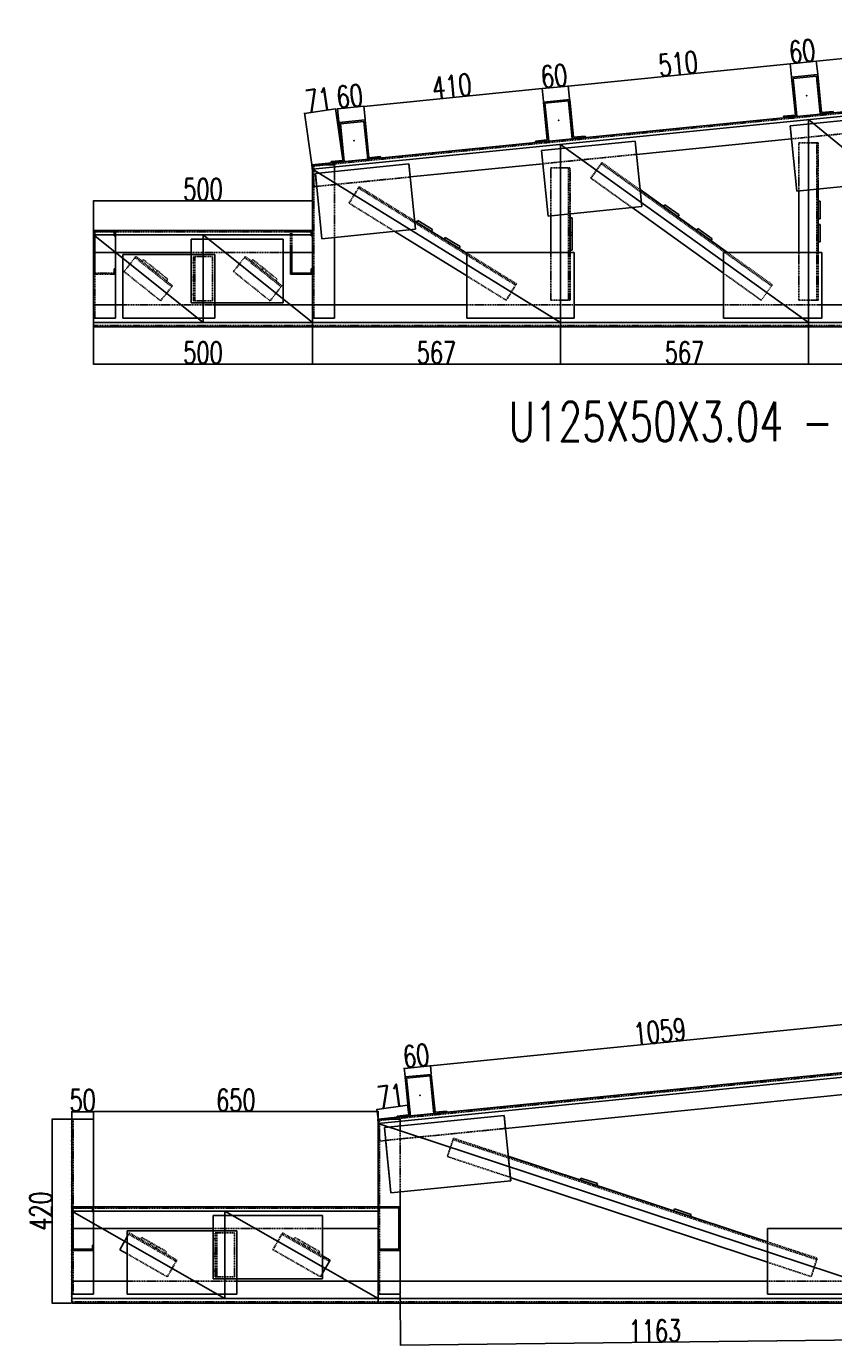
# Model space of a CAD drawing. Header units: feet. Extents: x -13577 to 173285, y -65833 to 34873.
# Tile 31 of 127: x -13577 to -11733, y -7930 to -4916. Entities that reach past the tile are written whole.
import ezdxf
from ezdxf.enums import TextEntityAlignment as Align

# ---------------------------------------------------------------- set-up
doc = ezdxf.new("R2010")
doc.units = ezdxf.units.FT
doc.header["$LTSCALE"] = 10
doc.header["$MEASUREMENT"] = 0
doc.linetypes.add('HIDDEN', pattern=[0.375, 0.25, -0.125])
doc.layers.get('0').update_dxf_attribs({"linetype": 'CONTINUOUS'})
doc.layers.get('Defpoints').update_dxf_attribs({"linetype": 'CONTINUOUS'})
for name, color, linetype in [('FORIR', 4, 'CONTINUOUS'), ('G', 3, 'CONTINUOUS'), ('TR', 6, 'HIDDEN'), ('TXT1', 7, 'CONTINUOUS')]:
    doc.layers.add(name, color=color, linetype=linetype)
doc.styles.add('1', font='romans.shx', dxfattribs={"width": 0.7, "height": 50})
doc.dimstyles.get("Standard").update_dxf_attribs({"dimtxt": 50, "dimasz": 1, "dimexe": 1, "dimexo": 1, "dimgap": 1, "dimtad": 1, "dimdec": 0, "dimdsep": 46, "dimtxsty": '1', "dimblk": 'ARCHTICK', "dimcen": 3, "dimclrd": 1, "dimclre": 1, "dimclrt": 3, "dimadec": 0, "dimazin": 0, "dimtfac": 1, "dimtdec": 0, "dimtix": 1, "dimtmove": 0, "dimatfit": 3, "dimfxl": 0, "dimtolj": 1, "dimarcsym": 0})

# ---------------------------------------------------------------- blocks, each defined once
blk = doc.blocks.new('3D_INFOM')
blk.add_point((0, 0))
at = {"layer": 'FORIR', "flags": 1}
for tag, p in [('MARK', (7.55, -4.31)), ('NUM_DIS', (7.55, -11.68)), ('NOT_PEZ', (45.73, -11.68)), ('QTA_PEZ', (7.55, -18.55)), ('TIP_PEZ', (45.73, -18.55)), ('TRA_PEZ', (7.55, -26.33)), ('COS_PEZ', (45.73, -26.33)), ('DES_PEZ', (7.55, -33.75))]:
    blk.add_attdef(tag, p, '', height=5, dxfattribs=at)
blk = doc.blocks.new('_ArchTick')
at = {"color": 0, "linetype": 'ByBlock', "const_width": 0.15}
blk.add_lwpolyline([(-0.5, -0.5), (0.5, 0.5)], dxfattribs=at)
blk = doc.blocks.new('*D1329')
at = {"layer": 'Defpoints', "color": 0}
for p in [(-13473.8, -7412.3), (-13423.8, -7395.3), (-13423.8, -7412.3)]:
    blk.add_point(p, dxfattribs=at)
at = {"layer": 'TXT1', "color": 1, "lineweight": -2, "transparency": 16777216}
for p, q in [((-13473.8, -7395.3), (-13474.8, -7395.3)), ((-13473.8, -7411.3), (-13473.8, -7394.3)), ((-13473.8, -7395.3), (-13423.8, -7395.3)), ((-13423.8, -7411.3), (-13423.8, -7394.3)), ((-13423.8, -7395.3), (-13422.8, -7395.3))]:
    blk.add_line(p, q, dxfattribs=at)
blk.add_blockref('_ArchTick', (-13473.8, -7395.3), dxfattribs=at)
at = {"layer": 'TXT1', "color": 1, "lineweight": -2, "transparency": 16777216, "rotation": 180}
blk.add_blockref('_ArchTick', (-13423.8, -7395.3), dxfattribs=at)
at = {"layer": 'TXT1', "color": 3, "transparency": 16777216, "insert": (-13448.8, -7369.3), "char_height": 50, "attachment_point": 5, "style": '1'}
blk.add_mtext('\\A1;50', dxfattribs=at)
blk = doc.blocks.new('*D1331')
at = {"layer": 'Defpoints', "color": 0}
for p in [(-12706.6, -7380.6), (-12773.8, -7412.3), (-12703.5, -7402.4)]:
    blk.add_point(p, dxfattribs=at)
at = {"layer": 'TXT1', "color": 1, "lineweight": -2, "transparency": 16777216}
for p, q in [((-12776.9, -7390.4), (-12706.6, -7380.6)), ((-12703.6, -7401.4), (-12706.7, -7379.6)), ((-12774, -7411.3), (-12777.1, -7389.5))]:
    blk.add_line(p, q, dxfattribs=at)
for p, rotation in [((-12706.6, -7380.6), 8.003434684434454), ((-12776.9, -7390.4), 188.0034346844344)]:
    blk.add_blockref('_ArchTick', p, dxfattribs=dict(at, rotation=rotation))
at = {"layer": 'TXT1', "color": 3, "transparency": 16777216, "insert": (-12745.4, -7359.7), "char_height": 50, "attachment_point": 5, "rotation": 8.0034, "style": '1'}
blk.add_mtext('\\A1;71', dxfattribs=at)
blk = doc.blocks.new('*D1332')
at = {"layer": 'Defpoints', "color": 0}
for p in [(-12654.4, -7290.3), (-12712.2, -7315.9), (-12652.4, -7309.9)]:
    blk.add_point(p, dxfattribs=at)
at = {"layer": 'TXT1', "color": 1, "lineweight": -2, "transparency": 16777216}
for p, q in [((-12714.1, -7296.3), (-12654.4, -7290.3)), ((-12652.5, -7308.9), (-12654.5, -7289.3)), ((-12712.3, -7314.9), (-12714.2, -7295.3))]:
    blk.add_line(p, q, dxfattribs=at)
for p, rotation in [((-12654.4, -7290.3), 5.710595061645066), ((-12714.1, -7296.3), 185.7105950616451)]:
    blk.add_blockref('_ArchTick', p, dxfattribs=dict(at, rotation=rotation))
at = {"layer": 'TXT1', "color": 3, "transparency": 16777216, "insert": (-12686.9, -7267.4), "char_height": 50, "attachment_point": 5, "rotation": 5.7106, "style": '1'}
blk.add_mtext('\\A1;60', dxfattribs=at)
blk = doc.blocks.new('*D1359')
at = {"layer": 'Defpoints', "color": 0}
for p in [(-13473.8, -7412.3), (-13518.6, -7832.3), (-13473.8, -7832.3)]:
    blk.add_point(p, dxfattribs=at)
at = {"layer": 'TXT1', "color": 1, "lineweight": -2, "transparency": 16777216}
for p, q in [((-13474.8, -7412.3), (-13519.6, -7412.3)), ((-13518.6, -7412.3), (-13518.6, -7832.3)), ((-13474.8, -7832.3), (-13519.6, -7832.3))]:
    blk.add_line(p, q, dxfattribs=at)
for p, rotation in [((-13518.6, -7412.3), 90), ((-13518.6, -7832.3), 270)]:
    blk.add_blockref('_ArchTick', p, dxfattribs=dict(at, rotation=rotation))
at = {"layer": 'TXT1', "color": 3, "transparency": 16777216, "insert": (-13544.6, -7622.3), "char_height": 50, "attachment_point": 5, "rotation": 90, "style": '1'}
blk.add_mtext('\\A1;420', dxfattribs=at)
blk = doc.blocks.new('*D1370')
at = {"layer": 'Defpoints', "color": 0}
for p in [(-12871.3, -5104.7), (-12925, -5232.4), (-12854.5, -5222.3)]:
    blk.add_point(p, dxfattribs=at)
at = {"layer": 'TXT1', "color": 1, "lineweight": -2, "transparency": 16777216}
for p, q in [((-12925.2, -5231.4), (-12942, -5113.8)), ((-12941.9, -5114.8), (-12871.3, -5104.7)), ((-12854.6, -5221.3), (-12871.5, -5103.7))]:
    blk.add_line(p, q, dxfattribs=at)
for p, rotation in [((-12941.9, -5114.8), 188.1396652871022), ((-12871.3, -5104.7), 8.139665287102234)]:
    blk.add_blockref('_ArchTick', p, dxfattribs=dict(at, rotation=rotation))
at = {"layer": 'TXT1', "color": 3, "transparency": 16777216, "insert": (-12910.3, -5084), "char_height": 50, "attachment_point": 5, "rotation": 8.1397, "style": '1'}
blk.add_mtext('\\A1;71', dxfattribs=at)
blk = doc.blocks.new('*D1371')
at = {"layer": 'Defpoints', "color": 0}
for p in [(-12806.6, -5098.4), (-12863.1, -5135.8), (-12803.4, -5129.8)]:
    blk.add_point(p, dxfattribs=at)
at = {"layer": 'TXT1', "color": 1, "lineweight": -2, "transparency": 16777216}
for p, q in [((-12863.2, -5134.8), (-12866.4, -5103.4)), ((-12866.3, -5104.4), (-12806.6, -5098.4)), ((-12803.5, -5128.8), (-12806.7, -5097.4))]:
    blk.add_line(p, q, dxfattribs=at)
for p, rotation in [((-12866.3, -5104.4), 185.7102672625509), ((-12806.6, -5098.4), 5.710267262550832)]:
    blk.add_blockref('_ArchTick', p, dxfattribs=dict(at, rotation=rotation))
at = {"layer": 'TXT1', "color": 3, "transparency": 16777216, "insert": (-12839, -5075.6), "char_height": 50, "attachment_point": 5, "rotation": 5.7103, "style": '1'}
blk.add_mtext('\\A1;60', dxfattribs=at)
blk = doc.blocks.new('*D1373')
at = {"layer": 'Defpoints', "color": 0}
for p in [(-12339.3, -5052.4), (-12396, -5089.1), (-12336.2, -5083.1)]:
    blk.add_point(p, dxfattribs=at)
at = {"layer": 'TXT1', "color": 1, "lineweight": -2, "transparency": 16777216}
for p, q in [((-12396.1, -5088.1), (-12399.1, -5057.4)), ((-12399, -5058.4), (-12339.3, -5052.4)), ((-12336.3, -5082.1), (-12339.4, -5051.4))]:
    blk.add_line(p, q, dxfattribs=at)
for p, rotation in [((-12399, -5058.4), 185.7102592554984), ((-12339.3, -5052.4), 5.710259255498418)]:
    blk.add_blockref('_ArchTick', p, dxfattribs=dict(at, rotation=rotation))
at = {"layer": 'TXT1', "color": 3, "transparency": 16777216, "insert": (-12371.8, -5029.5), "char_height": 50, "attachment_point": 5, "rotation": 5.7103, "style": '1'}
blk.add_mtext('\\A1;60', dxfattribs=at)
blk = doc.blocks.new('*D1374')
at = {"layer": 'Defpoints', "color": 0}
for p in [(-11832.3, -5001.7), (-11829.3, -5032.4), (-12336.2, -5083.1)]:
    blk.add_point(p, dxfattribs=at)
at = {"layer": 'TXT1', "color": 1, "lineweight": -2, "transparency": 16777216}
for p, q in [((-12339.3, -5052.4), (-11832.3, -5001.7)), ((-11829.4, -5031.4), (-11832.4, -5000.7)), ((-12336.3, -5082.1), (-12339.4, -5051.4))]:
    blk.add_line(p, q, dxfattribs=at)
for p, rotation in [((-11832.3, -5001.7), 5.710259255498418), ((-12339.3, -5052.4), 185.7102592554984)]:
    blk.add_blockref('_ArchTick', p, dxfattribs=dict(at, rotation=rotation))
at = {"layer": 'TXT1', "color": 3, "transparency": 16777216, "insert": (-12088.4, -5001.2), "char_height": 50, "attachment_point": 5, "rotation": 5.7103, "style": '1'}
blk.add_mtext('\\A1;510', dxfattribs=at)
blk = doc.blocks.new('*D1375')
at = {"layer": 'Defpoints', "color": 0}
for p in [(-11772.6, -4995.7), (-11769.5, -5026.4), (-11829.3, -5032.4)]:
    blk.add_point(p, dxfattribs=at)
at = {"layer": 'TXT1', "color": 1, "lineweight": -2, "transparency": 16777216}
for p, q in [((-11829.4, -5031.4), (-11832.4, -5000.7)), ((-11832.3, -5001.7), (-11772.6, -4995.7)), ((-11769.6, -5025.4), (-11772.7, -4994.7))]:
    blk.add_line(p, q, dxfattribs=at)
for p, rotation in [((-11832.3, -5001.7), 185.7102592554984), ((-11772.6, -4995.7), 5.710259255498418)]:
    blk.add_blockref('_ArchTick', p, dxfattribs=dict(at, rotation=rotation))
at = {"layer": 'TXT1', "color": 3, "transparency": 16777216, "insert": (-11805.1, -4972.9), "char_height": 50, "attachment_point": 5, "rotation": 5.7103, "style": '1'}
blk.add_mtext('\\A1;60', dxfattribs=at)
blk = doc.blocks.new('*D1376')
at = {"layer": 'Defpoints', "color": 0}
for p in [(-11464.6, -4964.9), (-11461.6, -4995.6), (-11769.5, -5026.4)]:
    blk.add_point(p, dxfattribs=at)
at = {"layer": 'TXT1', "color": 1, "lineweight": -2, "transparency": 16777216}
for p, q in [((-11772.6, -4995.7), (-11464.6, -4964.9)), ((-11461.7, -4994.6), (-11464.7, -4964)), ((-11769.6, -5025.4), (-11772.7, -4994.7))]:
    blk.add_line(p, q, dxfattribs=at)
for p, rotation in [((-11464.6, -4964.9), 5.710259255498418), ((-11772.6, -4995.7), 185.7102592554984)]:
    blk.add_blockref('_ArchTick', p, dxfattribs=dict(at, rotation=rotation))
at = {"layer": 'TXT1', "color": 3, "transparency": 16777216, "insert": (-11621.2, -4954.5), "char_height": 50, "attachment_point": 5, "rotation": 5.7103, "style": '1'}
blk.add_mtext('\\A1;310', dxfattribs=at)

msp = doc.modelspace()

# ---------------------------------------------------------------- linework, layer by layer
for p, q in [((-12924, -5242.3), (-11223.9, -5072.3)), ((-11790.6, -5592.3), (-11790.6, -5129)), ((-11223.9, -5592.3), (-11790.6, -5129)), ((-12357.3, -5592.3), (-12357.3, -5185.7)), ((-11790.6, -5592.3), (-12357.3, -5185.7)), ((-12357.3, -5592.3), (-12924, -5242.3)), ((-13423.8, -5392.3), (-13173.8, -5592.3)), ((-13423.8, -5392.3), (-12923.8, -5392.3)), ((-13173.8, -5392.3), (-12923.8, -5592.3)), ((-13173.8, -5592.3), (-13173.8, -5392.3)), ((-13423.8, -5592.3), (-12923.8, -5592.3)), ((-11223.9, -5592.3), (-12924, -5592.3)), ((-12773.8, -7422.3), (-7923.8, -6937.3)), ((-12773.8, -7422.3), (-11561.3, -7822.3)), ((-13473.8, -7622.3), (-13123.8, -7822.3)), ((-13473.8, -7622.3), (-12773.8, -7622.3)), ((-13123.8, -7622.3), (-12773.8, -7822.3)), ((-13123.8, -7822.3), (-13123.8, -7622.3)), ((-13473.8, -7822.3), (-12773.8, -7822.3)), ((-12773.8, -7822.3), (-7923.8, -7822.3))]:
    msp.add_line(p, q)
at = {"layer": 'G'}
for p, q in [((-11829.3, -5032.4), (-11769.5, -5026.4)), ((-11825.9, -5035.1), (-11772.3, -5029.8)), ((-11772.3, -5029.8), (-11763.6, -5116.3)), ((-11769.5, -5026.4), (-11760.9, -5113)), ((-11829.3, -5032.4), (-11820.6, -5118.9)), ((-11825.9, -5035.1), (-11817.3, -5121.6)), ((-12925, -5232.4), (-11228.9, -5062.8)), ((-12396, -5089.1), (-12336.2, -5083.1)), ((-12396, -5089.1), (-12387.3, -5175.6)), ((-12392.6, -5091.8), (-12339, -5086.4)), ((-12392.6, -5091.8), (-12384, -5178.3)), ((-12339, -5086.4), (-12330.3, -5172.9)), ((-12336.2, -5083.1), (-12327.6, -5169.6)), ((-11847.4, -5121.6), (-11820.6, -5118.9)), ((-11847.4, -5121.6), (-11847.1, -5124.6)), ((-11760.9, -5113), (-11734.1, -5110.3)), ((-11734.1, -5110.3), (-11733.8, -5113.3)), ((-12863.1, -5135.8), (-12803.4, -5129.8)), ((-12863.1, -5135.8), (-12854.5, -5222.3)), ((-12859.8, -5138.5), (-12806.2, -5133.1)), ((-12859.8, -5138.5), (-12851.2, -5225)), ((-12806.2, -5133.1), (-12797.5, -5219.6)), ((-12803.4, -5129.8), (-12794.8, -5216.3)), ((-11832.4, -5143.2), (-11633.4, -5123.3)), ((-11832.4, -5143.2), (-11817.5, -5292.5)), ((-12414.1, -5178.3), (-12387.3, -5175.6)), ((-12414.1, -5178.3), (-12413.8, -5181.3)), ((-12400.5, -5200), (-12186.5, -5178.7)), ((-12327.6, -5169.6), (-12300.8, -5166.9)), ((-12300.8, -5166.9), (-12300.5, -5169.9)), ((-12186.5, -5178.7), (-12171.6, -5327.9)), ((-12183.6, -5208.5), (-11829.4, -5173.1)), ((-12400.5, -5200), (-12385.6, -5349.3)), ((-12183.6, -5208.5), (-12175.5, -5289.1)), ((-12925, -5232.4), (-12920.1, -5282.2)), ((-12923.8, -5602.3), (-12923.8, -5232.3)), ((-12923.8, -5232.3), (-12873.8, -5232.3)), ((-12917.2, -5251.9), (-12703.3, -5230.5)), ((-12881.3, -5225), (-12854.5, -5222.3)), ((-12881.3, -5225), (-12881, -5228)), ((-12873.8, -5247.5), (-12873.8, -5232.3)), ((-12794.8, -5216.3), (-12768, -5213.7)), ((-12768, -5213.7), (-12767.7, -5216.7)), ((-12703.3, -5230.5), (-12688.4, -5379.7)), ((-12700.3, -5260.2), (-12397.5, -5229.9)), ((-12917.2, -5251.9), (-12902.3, -5401.1)), ((-11817.5, -5292.5), (-11618.5, -5272.6)), ((-12920.1, -5282.2), (-12914.3, -5281.6)), ((-12175.5, -5289.1), (-11975.9, -5432.3)), ((-11812.6, -5432.3), (-11812.6, -5292)), ((-11768.6, -5432.3), (-11768.6, -5287.6)), ((-12385.6, -5349.3), (-12171.6, -5327.9)), ((-12193.8, -5330.1), (-11984.9, -5480)), ((-12121.6, -5327.8), (-12118.7, -5323.7)), ((-12118.7, -5323.7), (-12086.2, -5347)), ((-11768.6, -5315.4), (-11763.6, -5315.4)), ((-11763.6, -5355.4), (-11763.6, -5315.4)), ((-12690.3, -5360.9), (-12571.2, -5434.4)), ((-12686, -5363.5), (-12683.4, -5359.2)), ((-12683.4, -5359.2), (-12649.4, -5380.3)), ((-12379.3, -5432.3), (-12379.3, -5348.7)), ((-12335.3, -5432.3), (-12335.3, -5344.3)), ((-12335.3, -5353.2), (-12330.3, -5353.2)), ((-12330.3, -5427.2), (-12330.3, -5353.2)), ((-12089.1, -5351.1), (-12086.2, -5347)), ((-11768.6, -5355.4), (-11763.6, -5355.4)), ((-13423.8, -5602.3), (-13423.8, -5382.3)), ((-13423.8, -5382.3), (-12923.8, -5382.3)), ((-13373.8, -5582.3), (-13373.8, -5382.3)), ((-12902.3, -5401.1), (-12688.4, -5379.7)), ((-12735.8, -5384.5), (-12571.2, -5486.1)), ((-12652, -5384.5), (-12649.4, -5380.3)), ((-12335.3, -5387.2), (-12330.3, -5387.2)), ((-12335.3, -5393.2), (-12330.3, -5393.2)), ((-12046, -5382), (-12043.1, -5377.9)), ((-12043.1, -5377.9), (-12010.6, -5401.2)), ((-11768.6, -5368.4), (-11763.6, -5368.4)), ((-11763.6, -5408.4), (-11763.6, -5368.4)), ((-13200.8, -5402.3), (-12990.8, -5402.3)), ((-13200.8, -5547.3), (-13200.8, -5402.3)), ((-12990.8, -5547.3), (-12990.8, -5402.3)), ((-12873.8, -5582.3), (-12873.8, -5398.3)), ((-12623.1, -5402.4), (-12620.4, -5398.1)), ((-12620.4, -5398.1), (-12586.4, -5419.2)), ((-12589, -5423.4), (-12586.4, -5419.2)), ((-12013.6, -5405.3), (-12010.6, -5401.2)), ((-11768.6, -5408.4), (-11763.6, -5408.4)), ((-13423.8, -5432.3), (-13200.8, -5432.3)), ((-13356.8, -5437.3), (-13146.8, -5437.3)), ((-13356.8, -5582.3), (-13356.8, -5437.3)), ((-13146.8, -5582.3), (-13146.8, -5437.3)), ((-12990.8, -5432.3), (-12923.8, -5432.3)), ((-12973.8, -5482.3), (-12973.8, -5432.3)), ((-12971.2, -5479.6), (-12971.2, -5432.3)), ((-12571.2, -5432.3), (-12326.2, -5432.3)), ((-12571.2, -5582.3), (-12571.2, -5432.3)), ((-12335.3, -5427.2), (-12330.3, -5427.2)), ((-12326.2, -5582.3), (-12326.2, -5432.3)), ((-11984.9, -5432.3), (-11759.9, -5432.3)), ((-11984.9, -5582.3), (-11984.9, -5432.3)), ((-11759.9, -5582.3), (-11759.9, -5432.3)), ((-12973.8, -5482.3), (-12923.8, -5482.3)), ((-12971.2, -5479.6), (-12926.5, -5479.6)), ((-12926.5, -5470.3), (-12923.8, -5470.3)), ((-12926.5, -5479.6), (-12926.5, -5470.3)), ((-13423.8, -5552.3), (-13356.8, -5552.3)), ((-13200.8, -5547.3), (-12990.8, -5547.3)), ((-13146.8, -5552.3), (-12571.2, -5552.3)), ((-12924, -5602.3), (-12924, -5552.3)), ((-12326.2, -5552.3), (-11984.9, -5552.3)), ((-11759.9, -5552.3), (-11402.4, -5552.3)), ((-13423.8, -5582.3), (-13373.8, -5582.3)), ((-13423.8, -5602.3), (-9023.8, -5602.3)), ((-13356.8, -5582.3), (-13146.8, -5582.3)), ((-12923.8, -5582.3), (-12873.8, -5582.3)), ((-12571.2, -5582.3), (-12326.2, -5582.3)), ((-11984.9, -5582.3), (-11759.9, -5582.3)), ((-12712.2, -7315.9), (-12652.4, -7309.9)), ((-12712.2, -7315.9), (-12703.5, -7402.4)), ((-12708.8, -7318.6), (-12655.2, -7313.2)), ((-12708.8, -7318.6), (-12700.2, -7405.1)), ((-12655.2, -7313.2), (-12646.5, -7399.8)), ((-12652.4, -7309.9), (-12643.8, -7396.4)), ((-12616.7, -7396.6), (-11617, -7296.6)), ((-12483, -7433.5), (-11599.4, -7345.1)), ((-13473.8, -7412.3), (-13423.8, -7412.3)), ((-13473.8, -7832.3), (-13473.8, -7412.3)), ((-13423.8, -7812.3), (-13423.8, -7412.3)), ((-12774.8, -7412.4), (-12773.8, -7412.3)), ((-12774.8, -7412.4), (-12769.9, -7462.2)), ((-12773.8, -7412.3), (-12730, -7407.9)), ((-12773.8, -7412.3), (-12723.8, -7412.3)), ((-12773.8, -7832.3), (-12773.8, -7412.3)), ((-12759.6, -7431), (-12486, -7403.6)), ((-12730.3, -7405.1), (-12703.5, -7402.4)), ((-12730.3, -7405.1), (-12730, -7408.1)), ((-12730, -7408.1), (-12700.2, -7405.1)), ((-12723.8, -7427.4), (-12723.8, -7412.3)), ((-12700.2, -7404.9), (-12646.5, -7399.6)), ((-12646.5, -7399.8), (-12616.7, -7396.8)), ((-12643.8, -7396.4), (-12617, -7393.8)), ((-12617, -7393.8), (-12616.7, -7396.8)), ((-12486, -7403.6), (-12471, -7552.9)), ((-12759.6, -7431), (-12744.7, -7580.2)), ((-12769.9, -7462.2), (-12756.6, -7460.8)), ((-12476.6, -7497.2), (-11884.3, -7692.6)), ((-12744.7, -7580.2), (-12471, -7552.9)), ((-12471.8, -7545.2), (-11884.3, -7739)), ((-12312, -7551.5), (-12310.5, -7546.8)), ((-12310.5, -7546.8), (-12272.5, -7559.3)), ((-12274.1, -7564.1), (-12272.5, -7559.3)), ((-12723.8, -7812.3), (-12723.8, -7578.1)), ((-13473.8, -7612.3), (-12723.8, -7612.3)), ((-13471.2, -7709.6), (-13471.2, -7614.9)), ((-13471.2, -7614.9), (-13426.5, -7614.9)), ((-13426.5, -7624.3), (-13426.5, -7614.9)), ((-12771.2, -7624.3), (-12771.2, -7614.9)), ((-12771.2, -7614.9), (-12726.5, -7614.9)), ((-12726.5, -7709.6), (-12726.5, -7614.9)), ((-12098.4, -7622), (-12096.8, -7617.3)), ((-12096.8, -7617.3), (-12058.8, -7629.8)), ((-13426.5, -7624.3), (-13423.8, -7624.3)), ((-13150.8, -7777.3), (-13150.8, -7632.3)), ((-13150.8, -7632.3), (-12900.8, -7632.3)), ((-12900.8, -7777.3), (-12900.8, -7632.3)), ((-12773.8, -7624.3), (-12771.2, -7624.3)), ((-12060.4, -7634.6), (-12058.8, -7629.8)), ((-13471.2, -7662.3), (-13150.8, -7662.3)), ((-13364, -7710.4), (-13346.8, -7680.3)), ((-13346.8, -7667.3), (-13096.8, -7667.3)), ((-13346.8, -7812.3), (-13346.8, -7667.3)), ((-13096.8, -7812.3), (-13096.8, -7667.3)), ((-12900.8, -7662.3), (-12773.8, -7662.3)), ((-11884.3, -7662.3), (-11534.3, -7662.3)), ((-11884.3, -7812.3), (-11884.3, -7662.3)), ((-13473.8, -7712.3), (-13423.8, -7712.3)), ((-13471.2, -7709.6), (-13426.5, -7709.6)), ((-13426.5, -7709.6), (-13426.5, -7700.3)), ((-13426.5, -7700.3), (-13423.8, -7700.3)), ((-13364, -7710.4), (-13346.8, -7720.2)), ((-12773.8, -7700.3), (-12771.2, -7700.3)), ((-12773.8, -7712.3), (-12723.8, -7712.3)), ((-12771.2, -7709.6), (-12771.2, -7700.3)), ((-12771.2, -7709.6), (-12726.5, -7709.6)), ((-12900.8, -7724.4), (-12883.7, -7734.2)), ((-12900.8, -7764.3), (-12883.7, -7734.2)), ((-13473.8, -7782.3), (-13346.8, -7782.3)), ((-13150.8, -7777.3), (-12900.8, -7777.3)), ((-13096.8, -7782.3), (-12773.8, -7782.3)), ((-12773.8, -7782.3), (-11884.3, -7782.3)), ((-13473.8, -7812.3), (-13423.8, -7812.3)), ((-13473.8, -7832.3), (-12773.8, -7832.3)), ((-13346.8, -7812.3), (-13096.8, -7812.3)), ((-12773.8, -7812.3), (-12723.8, -7812.3)), ((-12773.8, -7832.3), (-2373.8, -7832.3)), ((-11884.3, -7812.3), (-11534.3, -7812.3))]:
    msp.add_line(p, q, dxfattribs=at)
at = {"layer": 'TR'}
for p, q in [((-11772.3, -5029.8), (-11763.6, -5116.3)), ((-12924.7, -5235.4), (-11228.6, -5065.8)), ((-12339, -5086.4), (-12330.3, -5173)), ((-11847.4, -5121.6), (-11847.1, -5124.6)), ((-11847.1, -5124.6), (-11817.3, -5121.6)), ((-11817.3, -5121.6), (-11817.3, -5121.6)), ((-11817.3, -5121.6), (-11817.3, -5121.6)), ((-11763.6, -5116.3), (-11733.8, -5113.3)), ((-11763.6, -5116.3), (-11763.6, -5116.3)), ((-11734.1, -5110.3), (-11733.8, -5113.3)), ((-11733.8, -5113.3), (-11733.8, -5113.3)), ((-11847.1, -5124.6), (-11847.1, -5124.6)), ((-11832.4, -5143.2), (-11829.4, -5173.1)), ((-12414.1, -5178.3), (-12413.8, -5181.3)), ((-12413.8, -5181.3), (-12384, -5178.3)), ((-12413.8, -5181.3), (-12413.8, -5181.3)), ((-12384, -5178.3), (-12384, -5178.3)), ((-12384, -5178.3), (-12384, -5178.3)), ((-12330.3, -5173), (-12300.5, -5170)), ((-12330.3, -5172.9), (-12330.3, -5173)), ((-12300.8, -5166.9), (-12300.5, -5170)), ((-12300.5, -5169.9), (-12300.5, -5170)), ((-11829.4, -5173.1), (-11630.4, -5153.2)), ((-11812.6, -5182.4), (-11768.6, -5182.4)), ((-11812.6, -5292), (-11812.6, -5182.4)), ((-11771.8, -5541.4), (-11771.8, -5182.4)), ((-11768.6, -5287.6), (-11768.6, -5182.4)), ((-12397.5, -5229.9), (-12183.6, -5208.5)), ((-12920.8, -5582.3), (-12920.8, -5232.3)), ((-12881.3, -5225), (-12881, -5228)), ((-12881, -5228), (-12851.2, -5225)), ((-12881, -5228), (-12881, -5228)), ((-12851.2, -5225), (-12851.2, -5225)), ((-12851.2, -5225), (-12851.2, -5225)), ((-12797.5, -5219.7), (-12767.7, -5216.7)), ((-12797.5, -5219.6), (-12797.5, -5219.7)), ((-12797.5, -5219.6), (-12797.5, -5219.7)), ((-12768, -5213.7), (-12767.7, -5216.7)), ((-12767.7, -5216.7), (-12767.7, -5216.7)), ((-12703.3, -5230.5), (-12700.3, -5260.2)), ((-12379.3, -5239.2), (-12335.3, -5239.2)), ((-12379.3, -5348.7), (-12379.3, -5239.2)), ((-12338.5, -5541.2), (-12338.5, -5239.2)), ((-12335.3, -5344.3), (-12335.3, -5239.2)), ((-12287.8, -5262.7), (-12262.2, -5226.9)), ((-12264, -5229.5), (-11874.9, -5508.8)), ((-12262.2, -5226.9), (-12175.5, -5289.1)), ((-12917.2, -5251.9), (-12914.3, -5281.6)), ((-12914.3, -5281.6), (-12700.3, -5260.2)), ((-12873.8, -5398.3), (-12873.8, -5247.5)), ((-12287.8, -5262.7), (-12193.8, -5330.1)), ((-12840.2, -5320), (-12817, -5282.6)), ((-12818.7, -5285.3), (-12459.7, -5507.1)), ((-12817, -5282.6), (-12690.3, -5360.9)), ((-12175.5, -5289.1), (-12175.1, -5293.3)), ((-12840.2, -5320), (-12735.8, -5384.5)), ((-12121.6, -5327.8), (-12118.7, -5323.7)), ((-12690.3, -5360.9), (-12689.9, -5364.9)), ((-13423.8, -5385.3), (-12923.8, -5385.3)), ((-13421.2, -5479.6), (-13421.2, -5384.9)), ((-13421.2, -5384.9), (-13376.5, -5384.9)), ((-13420.8, -5582.3), (-13420.8, -5382.3)), ((-13376.5, -5394.3), (-13376.5, -5384.9)), ((-12973.8, -5432.3), (-12973.8, -5382.3)), ((-12971.2, -5432.3), (-12971.2, -5384.9)), ((-12971.2, -5384.9), (-12926.5, -5384.9)), ((-12926.5, -5394.3), (-12926.5, -5384.9)), ((-13376.5, -5394.3), (-13373.8, -5394.3)), ((-12926.5, -5394.3), (-12923.8, -5394.3)), ((-13354.4, -5476.1), (-13326.9, -5441.7)), ((-13328.9, -5444.2), (-13245.3, -5511)), ((-13326.9, -5441.7), (-13243.3, -5508.5)), ((-13312.8, -5452.9), (-13309.7, -5449)), ((-13309.7, -5449), (-13254.3, -5493.4)), ((-13200.8, -5432.3), (-12990.8, -5432.3)), ((-13195.8, -5542.8), (-13195.8, -5441.8)), ((-13195.8, -5441.8), (-13151.8, -5441.8)), ((-13192.6, -5542.8), (-13192.6, -5441.8)), ((-13151.8, -5542.8), (-13151.8, -5441.8)), ((-13104.4, -5476.1), (-13076.9, -5441.7)), ((-13078.9, -5444.2), (-12995.3, -5511)), ((-13076.9, -5441.7), (-12993.3, -5508.5)), ((-13062.8, -5452.9), (-13059.7, -5449)), ((-13059.7, -5449), (-13004.3, -5493.4)), ((-12571.2, -5434.4), (-12458, -5504.3)), ((-12379.3, -5541.2), (-12379.3, -5432.3)), ((-12335.3, -5541.2), (-12335.3, -5432.3)), ((-11975.9, -5432.3), (-11873, -5506.2)), ((-11812.6, -5541.4), (-11812.6, -5432.3)), ((-11768.6, -5541.4), (-11768.6, -5432.3)), ((-13423.8, -5482.3), (-13373.8, -5482.3)), ((-13421.2, -5479.6), (-13376.5, -5479.6)), ((-13376.5, -5470.3), (-13373.8, -5470.3)), ((-13376.5, -5479.6), (-13376.5, -5470.3)), ((-13354.4, -5476.1), (-13270.8, -5542.9)), ((-13288.6, -5472.3), (-13285.5, -5468.4)), ((-13281.6, -5477.9), (-13278.5, -5474)), ((-13200.8, -5455.8), (-13195.8, -5455.8)), ((-13104.4, -5476.1), (-13020.8, -5542.9)), ((-13038.6, -5472.3), (-13035.5, -5468.4)), ((-13031.6, -5477.9), (-13028.5, -5474)), ((-11984.9, -5480), (-11898.6, -5541.9)), ((-13270.8, -5542.9), (-13243.3, -5508.5)), ((-13257.4, -5497.3), (-13254.3, -5493.4)), ((-13200.8, -5488.8), (-13195.8, -5488.8)), ((-13200.8, -5495.8), (-13195.8, -5495.8)), ((-13020.8, -5542.9), (-12993.3, -5508.5)), ((-13007.4, -5497.3), (-13004.3, -5493.4)), ((-12571.2, -5486.1), (-12481.1, -5541.8)), ((-12481.1, -5541.8), (-12458, -5504.3)), ((-11898.6, -5541.9), (-11873, -5506.2)), ((-13200.8, -5528.8), (-13195.8, -5528.8)), ((-13195.8, -5542.8), (-13151.8, -5542.8)), ((-12379.3, -5541.2), (-12335.3, -5541.2)), ((-11812.6, -5541.4), (-11768.6, -5541.4)), ((-13356.8, -5552.3), (-13146.8, -5552.3)), ((-12571.2, -5552.3), (-12326.2, -5552.3)), ((-11984.9, -5552.3), (-11759.9, -5552.3)), ((-13423.8, -5599.3), (-9023.8, -5599.3)), ((-12774.5, -7415.4), (-7928.5, -6930.8)), ((-13470.8, -7812.3), (-13470.8, -7412.3)), ((-12773.8, -7412.3), (-12773.8, -7412.3)), ((-12770.8, -7812.3), (-12770.8, -7412.3)), ((-12730, -7407.9), (-12700.2, -7404.9)), ((-12646.5, -7399.6), (-12616.7, -7396.6)), ((-12486, -7403.6), (-12483, -7433.5)), ((-12756.6, -7460.8), (-12483, -7433.5)), ((-12723.8, -7578.1), (-12723.8, -7427.4)), ((-12756.6, -7460.8), (-12744.7, -7580.2)), ((-12615.5, -7497.8), (-12601.7, -7456)), ((-12602.7, -7459), (-11771.7, -7733.1)), ((-12601.7, -7456), (-12476.6, -7497.2)), ((-12615.5, -7497.8), (-12471.8, -7545.2)), ((-12476.3, -7500.7), (-12471.8, -7545.2)), ((-12471.8, -7545.2), (-12471, -7552.9)), ((-13473.8, -7615.3), (-12773.8, -7615.3)), ((-13473.8, -7662.3), (-13471.2, -7662.3)), ((-13346.8, -7680.3), (-13342.2, -7672.2)), ((-13343.8, -7675), (-13235.3, -7737)), ((-13342.2, -7672.2), (-13233.7, -7734.2)), ((-13316.1, -7687.1), (-13313.7, -7682.7)), ((-13313.7, -7682.7), (-13257.2, -7715)), ((-13150.8, -7662.3), (-12900.8, -7662.3)), ((-13145.8, -7671.8), (-13101.8, -7671.8)), ((-13145.8, -7772.8), (-13145.8, -7671.8)), ((-13142.6, -7772.8), (-13142.6, -7671.8)), ((-13101.8, -7772.8), (-13101.8, -7671.8)), ((-13014, -7710.4), (-12992.2, -7672.2)), ((-12993.8, -7675), (-12885.3, -7737)), ((-12992.2, -7672.2), (-12900.8, -7724.4)), ((-12966.1, -7687.1), (-12963.7, -7682.7)), ((-12963.7, -7682.7), (-12907.2, -7715)), ((-13294.4, -7699.5), (-13292, -7695.1)), ((-13281.4, -7706.9), (-13278.9, -7702.6)), ((-13281.4, -7706.9), (-13278.3, -7708.7)), ((-13150.8, -7685.8), (-13145.8, -7685.8)), ((-13014, -7710.4), (-12905.5, -7772.4)), ((-12944.4, -7699.5), (-12942, -7695.1)), ((-12931.4, -7706.9), (-12928.9, -7702.6)), ((-11884.3, -7692.6), (-11770.7, -7730.1)), ((-13346.8, -7720.2), (-13255.5, -7772.4)), ((-13259.7, -7719.3), (-13257.2, -7715)), ((-13255.5, -7772.4), (-13233.7, -7734.2)), ((-13150.8, -7718.8), (-13145.8, -7718.8)), ((-13150.8, -7725.8), (-13145.8, -7725.8)), ((-12909.7, -7719.3), (-12907.2, -7715)), ((-11884.3, -7739), (-11784.5, -7771.9)), ((-11784.5, -7771.9), (-11770.7, -7730.1)), ((-13150.8, -7758.8), (-13145.8, -7758.8)), ((-13145.8, -7772.8), (-13101.8, -7772.8)), ((-12905.5, -7772.4), (-12900.8, -7764.3)), ((-13346.8, -7782.3), (-13096.8, -7782.3)), ((-11884.3, -7782.3), (-11534.3, -7782.3)), ((-13473.8, -7829.3), (-12773.8, -7829.3)), ((-12773.8, -7829.3), (-2373.8, -7829.3))]:
    msp.add_line(p, q, dxfattribs=at)
at = {"layer": 'TXT1'}
for p in [(-13473.8, -7421.9), (-13473.8, -7431.6), (-13473.8, -7441.2), (-13473.8, -7450.9), (-13473.8, -7460.5), (-13473.8, -7462.3), (-13473.8, -7462.3), (-13473.8, -7470.2), (-13473.8, -7479.8), (-13473.8, -7489.5), (-13473.8, -7499.1), (-13473.8, -7508.8), (-13473.8, -7512.3), (-13473.8, -7512.3), (-13473.8, -7518.4), (-13473.8, -7528.1), (-13473.8, -7537.7), (-13473.8, -7547.4), (-13473.8, -7557), (-13473.8, -7562.3), (-13473.8, -7562.3), (-13473.8, -7566.7), (-13473.8, -7576.3), (-13473.8, -7586), (-13473.8, -7595.6), (-13473.8, -7605.3), (-13473.8, -7612.3), (-13473.8, -7612.3), (-13473.8, -7614.9), (-13473.8, -7624.6), (-13473.8, -7634.2), (-13473.8, -7643.9), (-13473.8, -7653.5), (-13473.8, -7662.3), (-13473.8, -7662.3), (-13473.8, -7663.2), (-13473.8, -7672.8), (-13473.8, -7682.5), (-13473.8, -7692.1), (-13473.8, -7701.8), (-13473.8, -7711.4), (-13473.8, -7712.3), (-13473.8, -7712.3), (-13473.8, -7721.1), (-13473.8, -7730.7), (-13473.8, -7740.4), (-13473.8, -7750), (-13473.8, -7759.7), (-13473.8, -7762.3), (-13473.8, -7762.3), (-13473.8, -7769.3), (-13473.8, -7779), (-13473.8, -7788.6), (-13473.8, -7798.2), (-13473.8, -7807.9), (-13473.8, -7812.3), (-13473.8, -7812.3), (-13473.8, -7817.5), (-13473.8, -7827.2)]:
    msp.add_point(p, dxfattribs=at)

# ---------------------------------------------------------------- block references
at = {"xscale": 10, "yscale": 10, "zscale": 10}
for p in [(-11794.9, -5074.2), (-12361.6, -5130.9), (-12828.8, -5177.6), (-13422.5, -5432.3), (-12972.5, -5432.3), (-12074, -5600.8), (-12677.8, -7357.7), (-13472.5, -7662.3), (-12725.2, -7662.3)]:
    msp.add_blockref('3D_INFOM', p, dxfattribs=at)

# ---------------------------------------------------------------- texts
at = {"layer": 'TXT1', "color": 7, "style": '1', "width": 0.7}
msp.add_text('U125X50X3.04 - PECA19', height=90, dxfattribs=at).set_placement((-11922.8, -5891), align=Align.BOTTOM_CENTER)

# ---------------------------------------------------------------- dimensions: what is measured, and where the dimension line sits
at = {"layer": 'TXT1'}
for base, p1, p2, angle, override, picture, middle in [((-11772.6, -4995.7), (-11829.3, -5032.4), (-11769.5, -5026.4), 185.7103, {"dimtxt": 3, "dimtmove": 1}, '*D1375', (-11805.1, -4972.9)), ((-11464.6266, -4964.9471), (-11769.5487, -5026.4277), (-11461.5585, -4995.6305), 185.7103, {"dimtxt": 3, "dimtmove": 1}, '*D1376', (-11621.2087, -4954.4747)), ((-11832.3191, -5001.7142), (-12336.2487, -5083.0944), (-11829.2509, -5032.3976), 185.7103, {"dimtxt": 3, "dimtmove": 1}, '*D1374', (-12088.4049, -5001.1916)), ((-12339.3, -5052.4), (-12396, -5089.1), (-12336.2, -5083.1), 185.7103, {"dimtxt": 3, "dimtmove": 1}, '*D1373', (-12371.8, -5029.5)), ((-13518.6, -7832.3), (-13473.8, -7412.3), (-13473.8, -7832.3), 90, {"dimtxt": 3}, '*D1359', (-13544.6, -7622.3))]:
    dim = msp.add_linear_dim(base=base, p1=p1, p2=p2, angle=angle, dimstyle='Standard', override=override, dxfattribs=at)
    dim.commit()
    dim.dimension.update_dxf_attribs({"geometry": picture, "text_midpoint": middle})
for p1, p2, distance in [((-12803.4449, -5129.8112), (-12395.9509, -5089.0642), 30.8364), ((-12652.4499, -7309.91), (-11599.1558, -7204.5806), 19.3195), ((-12723.8, -7812.3), (-11561.3, -7799.5), -116)]:
    msp.add_aligned_dim(p1=p1, p2=p2, distance=distance, dimstyle='Standard', override={"dimtxt": 3}, dxfattribs=at).render()
for p1, p2, distance, picture, middle in [((-12925, -5232.4), (-12854.5, -5222.3), 118.8, '*D1370', (-12910.3, -5084)), ((-12863.1, -5135.8), (-12803.4, -5129.8), 31.5, '*D1371', (-12839, -5075.6)), ((-12712.2, -7315.9), (-12652.4, -7309.9), 19.7, '*D1332', (-12686.9, -7267.4)), ((-12773.8, -7412.3), (-12703.5, -7402.4), 22.1, '*D1331', (-12745.4, -7359.7))]:
    dim = msp.add_aligned_dim(p1=p1, p2=p2, distance=distance, dimstyle='Standard', override={"dimtxt": 3}, dxfattribs=at)
    dim.commit()
    dim.dimension.update_dxf_attribs({"geometry": picture, "text_midpoint": middle})
for base, p1, p2, override in [((-12923.8, -5314.8), (-13423.8, -5382.3), (-12923.8, -5382.3), {"dimtxt": 3}), ((-12923.8, -5687.5), (-13423.8, -5602.3), (-12923.8, -5602.3), {"dimtxt": 3}), ((-12357.3406, -5687.5371), (-12923.845, -5602.2994), (-12357.3406, -5592.3492), {"dimtxt": 3, "dimtmove": 1}), ((-11790.6, -5687.5), (-12357.3, -5592.3), (-11790.6, -5592.3), {"dimtxt": 3, "dimtmove": 1}), ((-11223.9, -5687.5), (-11790.6, -5592.3), (-11223.9, -5592.3), {"dimtxt": 3, "dimtmove": 1}), ((-12773.8, -7395), (-13423.8, -7612.3), (-12773.8, -7612.3), {"dimtxt": 3})]:
    msp.add_linear_dim(base=base, p1=p1, p2=p2, dimstyle='Standard', override=override, dxfattribs=at).render()
dim = msp.add_linear_dim(base=(-13423.8, -7395.3), p1=(-13473.8, -7412.3), p2=(-13423.8, -7412.3), dimstyle='Standard', override={"dimtxt": 3}, dxfattribs=at)
dim.commit()
dim.dimension.update_dxf_attribs({"geometry": '*D1329', "text_midpoint": (-13448.8, -7369.3)})

doc.saveas('drawing.dxf')
